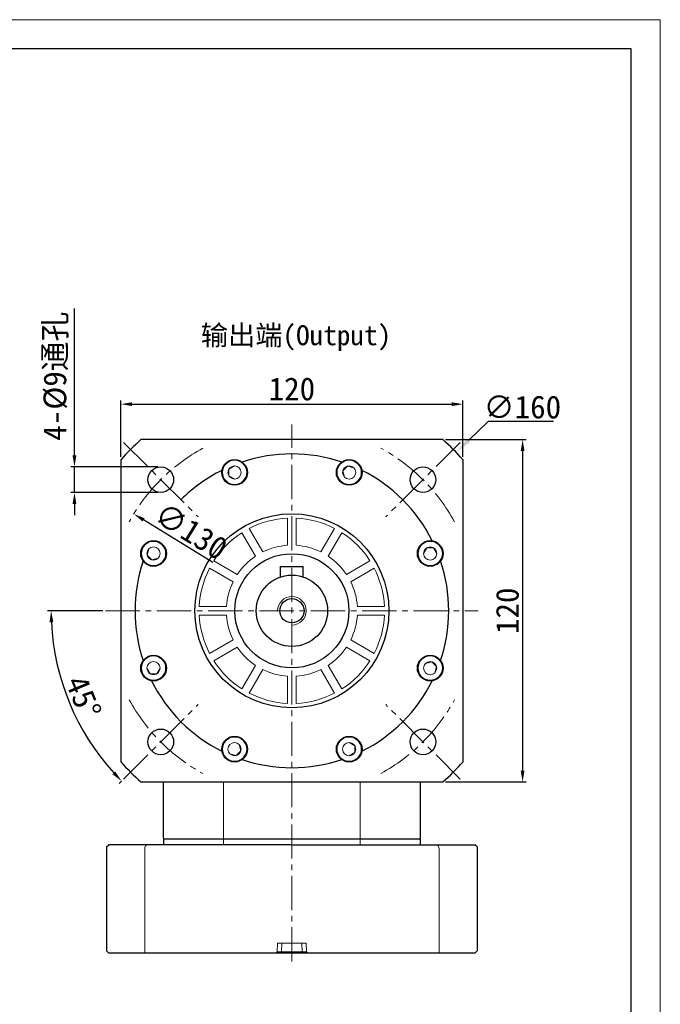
# Model space of a CAD drawing. Header units: millimetres. Extents: x 8988 to 9844, y -574 to 31.
# Tile 14 of 14: x 9620 to 9844, y -314 to 31. Entities that reach past the tile are written whole.
import ezdxf

# ---------------------------------------------------------------- set-up
doc = ezdxf.new("R2010")
doc.units = ezdxf.units.MM
doc.header["$PDSIZE"] = -5
doc.linetypes.add('点画线', pattern=[18, 12, -2, 2, -2])
doc.layers.get('0').update_dxf_attribs({"lineweight": 18})
doc.layers.get('Defpoints').update_dxf_attribs({"lineweight": 18})
for name, color, linetype, lineweight in [('7中心线层', 7, '点画线', 18), ('图框_外框线', 7, 'Continuous', 18), ('尺寸线层', 3, 'Continuous', 18), ('标注线', 7, 'Continuous', 18), ('粗实线', 7, 'Continuous', 40), ('细实线', 7, 'Continuous', 18)]:
    doc.layers.add(name, color=color, linetype=linetype, lineweight=lineweight)
doc.styles.add('工程字', font='txt')
doc.dimstyles.new('DIMSTYLE_17', dxfattribs={"dimtxt": 8, "dimasz": 12, "dimexe": 0.18, "dimexo": 1, "dimgap": 1, "dimtad": 1, "dimtih": 1, "dimtoh": 1, "dimdec": 3, "dimdsep": 46, "dimtxsty": 'Standard', "dimblk": '_CAXARROW', "dimcen": 0.09, "dimdle": 24, "dimadec": 0, "dimazin": 0, "dimtfac": 0.7, "dimtdec": 3, "dimtofl": 0, "dimtmove": 0, "dimatfit": 3, "dimfxl": 1, "dimtolj": 1, "dimarcsym": 0})
doc.dimstyles.new('ISO-25', dxfattribs={"dimtxt": 8, "dimasz": 4, "dimexe": 1.25, "dimexo": 1, "dimgap": 1.3, "dimtad": 1, "dimtxsty": '工程字', "dimcen": 2, "dimdle": 8, "dimadec": 0, "dimazin": 0, "dimtfac": 1, "dimtmove": 0, "dimatfit": 3, "dimfxl": 1, "dimarcsym": 0})

# ---------------------------------------------------------------- blocks, each defined once
blk = doc.blocks.new('*D92')
at = {"layer": 'Defpoints', "color": 0, "lineweight": 30}
for p in [(9775.25, -103.36), (9655.25, -122.88), (9775.25, -122.88)]:
    blk.add_point(p, dxfattribs=at)
at = {"layer": '尺寸线层', "color": 0, "lineweight": -2}
for p, q in [((9655.25, -121.88), (9655.25, -102.11)), ((9659.25, -103.36), (9771.25, -103.36)), ((9775.25, -121.88), (9775.25, -102.11))]:
    blk.add_line(p, q, dxfattribs=at)
at = {"layer": '尺寸线层', "color": 0, "lineweight": 30}
for points in [[(9659.25, -102.7), (9659.25, -104.03), (9655.25, -103.36)], [(9771.25, -104.03), (9771.25, -102.7), (9775.25, -103.36)]]:
    blk.add_solid(points, dxfattribs=at)
at = {"layer": '尺寸线层', "color": 0, "insert": (9715.25, -98.06), "char_height": 8, "attachment_point": 5, "style": '工程字'}
blk.add_mtext('120', dxfattribs=at)
blk = doc.blocks.new('*D93')
at = {"layer": 'Defpoints', "color": 0, "lineweight": 30}
for p in [(9768.17, -115.8), (9768.17, -235.8), (9796.15, -235.8)]:
    blk.add_point(p, dxfattribs=at)
at = {"layer": '尺寸线层', "color": 0, "lineweight": -2}
for p, q in [((9769.17, -115.8), (9797.4, -115.8)), ((9796.15, -119.8), (9796.15, -231.8)), ((9769.17, -235.8), (9797.4, -235.8))]:
    blk.add_line(p, q, dxfattribs=at)
at = {"layer": '尺寸线层', "color": 0, "lineweight": 30}
for points in [[(9796.82, -119.8), (9795.49, -119.8), (9796.15, -115.8)], [(9795.49, -231.8), (9796.82, -231.8), (9796.15, -235.8)]]:
    blk.add_solid(points, dxfattribs=at)
at = {"layer": '尺寸线层', "color": 0, "insert": (9790.85, -175.8), "char_height": 8, "attachment_point": 5, "rotation": 90, "style": '工程字'}
blk.add_mtext('120', dxfattribs=at)
blk = doc.blocks.new('*D94')
at = {"layer": 'Defpoints', "color": 0, "lineweight": 30}
for p in [(9649.92, -175.8), (9780.59, -175.8), (9633.72, -197.64), (9682.36, -208.69), (9656.23, -234.82)]:
    blk.add_point(p, dxfattribs=at)
at = {"layer": '尺寸线层', "color": 0, "lineweight": -2}
for p, q in [((9648.92, -175.8), (9629.59, -175.8)), ((9655.52, -235.53), (9654.68, -236.37))]:
    blk.add_line(p, q, dxfattribs=at)
blk.add_arc((9715.25, -175.8), 84.41, 182.7153, 222.2847, dxfattribs=at)
at = {"layer": '尺寸线层', "color": 0, "lineweight": 30}
for points in [[(9631.6, -179.78), (9630.27, -179.81), (9630.84, -175.8)], [(9652.32, -233.05), (9653.29, -232.13), (9655.57, -235.48)]]:
    blk.add_solid(points, dxfattribs=at)
at = {"layer": '尺寸线层', "color": 0, "insert": (9642.16, -206.07), "char_height": 8, "attachment_point": 5, "rotation": 292.5, "style": '工程字'}
blk.add_mtext('45%%d', dxfattribs=at)
blk = doc.blocks.new('_CAXARROW')
blk.add_hatch(color=0).paths.add_polyline_path([(0, 0), (-1, 0.125), (-1, -0.125)], flags=0)
blk = doc.blocks.new('*D105')
at = {"layer": 'Defpoints', "color": 0, "lineweight": 30}
for p in [(9772.85, -120.27), (9657.66, -231.32)]:
    blk.add_point(p, dxfattribs=at)
at = {"layer": '尺寸线层', "color": 0, "lineweight": -2}
for p, q in [((9784.1, -109.43), (9777.17, -116.11)), ((9807.04, -109.43), (9784.1, -109.43)), ((9715.16, -175.8), (9715.34, -175.8)), ((9715.25, -175.89), (9715.25, -175.71))]:
    blk.add_line(p, q, dxfattribs=at)
at = {"layer": '尺寸线层', "color": 0, "lineweight": -2, "xscale": 6, "yscale": 6, "zscale": 6, "rotation": 223.9521305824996}
blk.add_blockref('_CAXARROW', (9772.85, -120.27), dxfattribs=at)
at = {"layer": '尺寸线层', "color": 0, "lineweight": 25, "insert": (9796.07, -104.43), "char_height": 8, "attachment_point": 5, "style": '工程字'}
blk.add_mtext('\\A1;∅160', dxfattribs=at)
blk = doc.blocks.new('_FILLED')
at = {"linetype": 'ByBlock'}
blk.add_hatch(color=0, dxfattribs=at).paths.add_polyline_path([(0, 0), (-1, 0.133), (-1, -0.133)], flags=0)
blk = doc.blocks.new('*D106')
at = {"layer": 'Defpoints', "color": 0, "lineweight": 30}
for p in [(9639.03, -125.33), (9669.29, -125.33), (9669.29, -134.33)]:
    blk.add_point(p, dxfattribs=at)
at = {"layer": '尺寸线层', "color": 0, "lineweight": -2}
for p, q in [((9639.03, -121.33), (9639.03, -69.86)), ((9668.29, -125.33), (9637.78, -125.33)), ((9639.03, -134.33), (9639.03, -125.33)), ((9668.29, -134.33), (9637.78, -134.33)), ((9639.03, -138.33), (9639.03, -142.33))]:
    blk.add_line(p, q, dxfattribs=at)
at = {"layer": '尺寸线层', "color": 0, "lineweight": 30}
for points in [[(9638.36, -121.33), (9639.7, -121.33), (9639.03, -125.33)], [(9639.7, -138.33), (9638.36, -138.33), (9639.03, -134.33)]]:
    blk.add_solid(points, dxfattribs=at)
at = {"layer": '尺寸线层', "color": 0, "insert": (9632.59, -93.6), "char_height": 8, "attachment_point": 5, "rotation": 90, "style": '工程字'}
blk.add_mtext('4-%%c9通孔', dxfattribs=at)
blk = doc.blocks.new('*D107')
at = {"layer": 'Defpoints', "color": 0, "lineweight": 30}
for p in [(9659.83, -141.83), (9770.68, -209.76)]:
    blk.add_point(p, dxfattribs=at)
at = {"layer": '尺寸线层', "color": 0, "lineweight": -2}
blk.add_line((9687.58, -158.84), (9663.24, -143.92), dxfattribs=at)
at = {"layer": '尺寸线层', "color": 0, "lineweight": 30}
blk.add_solid([(9663.59, -143.36), (9662.89, -144.49), (9659.83, -141.83)], dxfattribs=at)
at = {"layer": '尺寸线层', "color": 0, "insert": (9679.89, -147.91), "char_height": 8, "attachment_point": 5, "rotation": 328.5011, "style": '工程字'}
blk.add_mtext('∅130', dxfattribs=at)

msp = doc.modelspace()

# ---------------------------------------------------------------- linework, layer by layer
at = {"linetype": 'Continuous', "lineweight": 15}
for p, q in [((9670.2549, -255.4958), (9670.2549, -235.7958)), ((9691.2549, -235.7958), (9691.2549, -255.4958)), ((9739.2549, -255.4958), (9739.2549, -235.7958)), ((9760.2549, -235.7958), (9760.2549, -255.4958))]:
    msp.add_line(p, q, dxfattribs=at)
at = {"color": 7, "linetype": 'Continuous', "lineweight": 15}
for p, q in [((9691.2549, -235.7958), (9691.2549, -257.7958)), ((9739.2549, -257.7958), (9739.2549, -235.7958)), ((9710.0976, -295.2972), (9710.2549, -292.2958)), ((9710.2549, -292.2958), (9720.2549, -292.2958)), ((9711.7528, -292.2958), (9711.5955, -295.2972)), ((9718.9142, -295.2972), (9718.7569, -292.2958)), ((9720.2549, -292.2958), (9720.4122, -295.2972)), ((9709.5721, -295.7958), (9710.0976, -295.2972)), ((9711.5955, -295.2972), (9711.5955, -295.7958)), ((9711.5955, -295.2972), (9718.9142, -295.2972)), ((9718.9142, -295.7958), (9711.5955, -295.7958)), ((9718.9142, -295.2972), (9718.9142, -295.7958)), ((9720.4122, -295.2972), (9720.9376, -295.7958))]:
    msp.add_line(p, q, dxfattribs=at)
at = {"color": 2, "linetype": 'Continuous', "lineweight": 15}
for p, q in [((9691.8992, -255.7958), (9670.2549, -255.7958)), ((9738.6106, -255.7958), (9691.8992, -255.7958))]:
    msp.add_line(p, q, dxfattribs=at)
at = {"extrusion": (0, 0, -1)}
msp.add_ellipse((9664.604, -259.2958), major_axis=(0, 1.5), ratio=0.6327902, start_param=4.73856892, end_param=6.28318531, dxfattribs=at)
msp.add_ellipse((9765.9058, -259.2958), major_axis=(0, 1.5), ratio=0.6327902, start_param=4.73856892, end_param=6.28318531)
at = {"color": 7, "linetype": 'Continuous', "lineweight": 15}
for points, knots in [([(9711.5955, -295.7958), (9711.3684, -295.7958), (9710.9075, -295.7958), (9710.296, -295.7958), (9709.8373, -295.7958), (9709.6077, -295.7958), (9709.5817, -295.7958), (9709.5721, -295.7958)], [0, 0, 0, 0, 0.21546731, 0.43727138, 0.65568237, 0.87376265, 1, 1, 1, 1]), ([(9710.0976, -295.2972), (9710.1137, -295.3028), (9710.146, -295.3139), (9710.4028, -295.3209), (9710.7812, -295.3195), (9711.2027, -295.3107), (9711.4825, -295.3011), (9711.5955, -295.2972)], [0, 0, 0, 0, 0.21443892, 0.42892313, 0.64242707, 0.85556261, 1, 1, 1, 1]), ([(9718.9142, -295.2972), (9719.0826, -295.3028), (9719.4193, -295.3139), (9719.8682, -295.3209), (9720.2062, -295.3195), (9720.3867, -295.3107), (9720.4048, -295.3011), (9720.4122, -295.2972)], [0, 0, 0, 0, 0.21443951, 0.42892154, 0.64242608, 0.85556221, 1, 1, 1, 1]), ([(9720.9376, -295.7958), (9720.9119, -295.7958), (9720.8603, -295.7958), (9720.4985, -295.7958), (9719.9719, -295.7958), (9719.4095, -295.7958), (9719.0473, -295.7958), (9718.9142, -295.7958)], [0, 0, 0, 0, 0.21847016, 0.43694483, 0.65536217, 0.87343853, 1, 1, 1, 1])]:
    msp.add_open_spline(points, degree=3, knots=knots, dxfattribs=at)
at = {"layer": '7中心线层'}
for p, q in [((9715.2549, -298.6861), (9715.2549, -110.4578)), ((9656.2293, -116.7703), (9682.3566, -142.8975)), ((9774.2804, -116.7703), (9748.1532, -142.8975)), ((9649.9169, -175.7958), (9780.5929, -175.7958)), ((9656.2293, -234.8214), (9682.3566, -208.6942)), ((9774.2804, -234.8214), (9748.1532, -208.6942))]:
    msp.add_line(p, q, dxfattribs=at)
for start, end in [(118.659674, 151.340326), (28.659674, 61.340326), (208.659674, 241.340326), (298.659674, 331.340326)]:
    msp.add_arc((9715.2549, -175.7958), 65, start, end, dxfattribs=at)
at = {"layer": '图框_外框线', "color": 3}
msp.add_lwpolyline([(8988.3788, -573.9473), (9844.4339, -573.9473), (9844.4339, 31.406), (8988.3788, 31.406)], close=True, dxfattribs=at)
at = {"layer": '图框_外框线', "color": 3, "lineweight": 25}
msp.add_lwpolyline([(9039.3345, -563.7562), (9834.2428, -563.7562), (9834.2428, 21.2148), (9039.3345, 21.2148)], close=True, dxfattribs=at)
at = {"layer": '标注线'}
for p, q in [((9663.6552, -259.2565), (9663.6552, -295.7958)), ((9766.8546, -259.2565), (9766.8546, -295.7958))]:
    msp.add_line(p, q, dxfattribs=at)
at = {"layer": '粗实线', "lineweight": 30}
for p, q in [((9768.1699, -115.7958), (9662.3399, -115.7958)), ((9655.2549, -122.8808), (9655.2549, -228.7109)), ((9775.2549, -228.7109), (9775.2549, -122.8808)), ((9711.2549, -163.9531), (9711.2549, -160.2958)), ((9711.2549, -160.2958), (9719.2549, -160.2958)), ((9719.2549, -163.9531), (9719.2549, -160.2958)), ((9662.3399, -235.7958), (9768.1699, -235.7958)), ((9650.2549, -258.5958), (9651.0549, -257.7958)), ((9650.2549, -258.5958), (9650.2549, -294.9958)), ((9715.2549, -257.7958), (9651.0549, -257.7958)), ((9670.2549, -255.7958), (9670.2549, -257.7958)), ((9670.2549, -255.7958), (9670.2549, -257.7958)), ((9670.2549, -255.7958), (9670.2549, -257.7958)), ((9715.2549, -257.7958), (9779.4549, -257.7958)), ((9760.2549, -255.7958), (9760.2549, -257.7958)), ((9780.2549, -258.5958), (9779.4549, -257.7958)), ((9780.2549, -258.5958), (9780.2549, -294.9958)), ((9650.2549, -294.9958), (9651.0549, -295.7958)), ((9779.4549, -295.7958), (9651.0549, -295.7958)), ((9780.2549, -294.9958), (9779.4549, -295.7958))]:
    msp.add_line(p, q, dxfattribs=at)
at = {"layer": '粗实线', "linetype": 'Continuous', "lineweight": 30}
for p, q in [((9670.2549, -255.4958), (9670.2549, -235.7958)), ((9760.2549, -235.7958), (9760.2549, -255.4958)), ((9670.2549, -255.4958), (9670.2549, -255.7958)), ((9760.2549, -255.7958), (9670.2549, -255.7958)), ((9760.2549, -255.7958), (9738.6106, -255.7958)), ((9760.2549, -255.7958), (9760.2549, -255.4958))]:
    msp.add_line(p, q, dxfattribs=at)
at = {"layer": '粗实线', "lineweight": 30}
for centre, radius in [((9695.164, -127.2922), 4.5), ((9735.3458, -127.2922), 4.5), ((9669.2929, -129.8339), 4.5), ((9761.2168, -129.8339), 4.5), ((9715.2549, -175.7958), 34), ((9666.7512, -155.705), 4.5), ((9763.7586, -155.705), 4.5), ((9715.2549, -175.7958), 20), ((9715.2549, -175.7958), 12.5), ((9715.2549, -175.7958), 4.25), ((9666.7512, -195.8867), 4.5), ((9763.7586, -195.8867), 4.5), ((9669.2929, -221.7578), 4.5), ((9761.2168, -221.7578), 4.5), ((9695.164, -224.2995), 4.5), ((9735.3458, -224.2995), 4.5)]:
    msp.add_circle(centre, radius, dxfattribs=at)
for radius, start, end in [(80, 131.409622, 138.590378), (80, 41.409622, 48.590378), (55, 71.490395, 108.509605), (55, 116.490395, 135), (55, 26.490395, 63.509605), (55, 161.490395, 198.509605), (55, 341.490395, 18.509605), (55, 206.490395, 243.509605), (55, 296.490395, 333.509605), (80, 221.409622, 228.590378), (55, 251.490395, 288.509605), (80, 311.409622, 318.590378)]:
    msp.add_arc((9715.2549, -175.7958), radius, start, end, dxfattribs=at)
at = {"layer": '细实线', "lineweight": 18}
for p, q in [((9713.7549, -152.8448), (9713.7549, -143.3305)), ((9716.7549, -152.8448), (9716.7549, -143.3305)), ((9705.0784, -155.1697), (9700.3212, -146.93)), ((9725.4314, -155.1697), (9730.1885, -146.93)), ((9702.4803, -156.6697), (9697.7232, -148.43)), ((9728.0294, -156.6697), (9732.7866, -148.43)), ((9696.1287, -163.0213), (9687.8891, -158.2641)), ((9734.3811, -163.0213), (9742.6207, -158.2641)), ((9694.6287, -165.6194), (9686.3891, -160.8622)), ((9735.8811, -165.6194), (9744.1207, -160.8622)), ((9692.3039, -174.2958), (9682.7895, -174.2958)), ((9738.2059, -174.2958), (9747.7203, -174.2958)), ((9692.3039, -177.2958), (9682.7895, -177.2958)), ((9738.2059, -177.2958), (9747.7203, -177.2958)), ((9694.6287, -185.9723), (9686.3891, -190.7295)), ((9735.8811, -185.9723), (9744.1207, -190.7295)), ((9696.1287, -188.5704), (9687.8891, -193.3276)), ((9734.3811, -188.5704), (9742.6207, -193.3276)), ((9702.4803, -194.922), (9697.7232, -203.1617)), ((9705.0784, -196.422), (9700.3212, -204.6617)), ((9725.4314, -196.422), (9730.1885, -204.6617)), ((9728.0294, -194.922), (9732.7866, -203.1617)), ((9713.7549, -208.2612), (9713.7549, -198.7469)), ((9713.7549, -198.7469), (9713.7549, -208.2612)), ((9716.7549, -208.2612), (9716.7549, -198.7469)), ((9716.7549, -198.7469), (9716.7549, -208.2612))]:
    msp.add_line(p, q, dxfattribs=at)
for points in [[(9695.164, -129.6022), (9693.164, -128.4475), (9693.164, -126.1369), (9695.164, -124.9822)], [(9733.7123, -128.9256), (9733.1146, -126.6949), (9734.7485, -125.061), (9736.9792, -125.6587)], [(9668.3846, -157.3384), (9666.1539, -157.9361), (9664.5201, -156.3022), (9665.1178, -154.0715)], [(9761.4486, -155.705), (9762.6033, -153.705), (9764.9139, -153.705), (9766.0686, -155.705)], [(9669.0612, -195.8867), (9667.9065, -197.8867), (9665.5959, -197.8867), (9664.4412, -195.8867)], [(9762.1251, -194.2533), (9764.3559, -193.6556), (9765.9897, -195.2894), (9765.392, -197.5201)], [(9696.7974, -222.6661), (9697.3951, -224.8968), (9695.7613, -226.5306), (9693.5306, -225.9329)], [(9735.3458, -221.9895), (9737.3458, -223.1442), (9737.3458, -225.4548), (9735.3458, -226.6095)]]:
    msp.add_lwpolyline(points, dxfattribs=at)
for centre, radius in [((9695.164, -127.2922), 4.25), ((9735.3458, -127.2922), 4.25), ((9695.164, -127.2922), 2.31), ((9735.3458, -127.2922), 2.31), ((9666.7512, -155.705), 4.25), ((9763.7586, -155.705), 4.25), ((9666.7512, -155.705), 2.31), ((9763.7586, -155.705), 2.31), ((9666.7512, -195.8867), 4.25), ((9763.7586, -195.8867), 4.25), ((9666.7512, -195.8867), 2.31), ((9763.7586, -195.8867), 2.31), ((9695.164, -224.2995), 4.25), ((9735.3458, -224.2995), 4.25), ((9695.164, -224.2995), 2.31), ((9735.3458, -224.2995), 2.31)]:
    msp.add_circle(centre, radius, dxfattribs=at)
for radius, start, end in [(32.5, 92.64536, 117.35464), (32.5, 62.64536, 87.35464), (32.5, 122.64536, 147.35464), (32.5, 32.64536, 57.35464), (23, 93.739335, 116.260665), (23, 63.739335, 86.260665), (23, 123.739335, 146.260665), (23, 33.739335, 56.260665), (32.5, 152.64536, 177.35464), (32.5, 2.64536, 27.35464), (23, 153.739335, 176.260665), (23, 3.739335, 26.260665), (32.5, 182.64536, 207.35464), (23, 183.739335, 206.260665), (23, 333.739335, 356.260665), (32.5, 332.64536, 357.35464), (23, 213.739335, 236.260665), (23, 303.739335, 326.260665), (32.5, 212.64536, 237.35464), (23, 243.739335, 266.260665), (23, 273.739335, 296.260665), (32.5, 302.64536, 327.35464), (32.5, 242.64536, 267.35464), (32.5, 272.64536, 297.35464)]:
    msp.add_arc((9715.2549, -175.7958), radius, start, end, dxfattribs=at)
at = {"layer": '细实线', "color": 0}
msp.add_arc((9715.2549, -175.7958), 5, 270, 180, dxfattribs=at)

# ---------------------------------------------------------------- texts
at = {"layer": '标注线', "color": 0, "insert": (9683.3282, -75.7055), "char_height": 7, "width": 75.152705, "attachment_point": 1}
msp.add_mtext('{\\fKaiTi_GB2312|b0|i0|c134|p49;输出端(Output)}', dxfattribs=at)

# ---------------------------------------------------------------- dimensions: what is measured, and where the dimension line sits
at = {"layer": '尺寸线层'}
dim = msp.add_linear_dim(base=(9639.0312, -125.3339), p1=(9669.2929, -134.3339), p2=(9669.2929, -125.3339), angle=90, text='4-%%c<>通孔', dimstyle='ISO-25', override={"dimtxt": 8, "dimtxsty": '工程字'}, dxfattribs=at)
dim.commit()
dim.dimension.update_dxf_attribs({"geometry": '*D106', "text_midpoint": (9632.5916, -93.5981)})
dim = msp.add_linear_dim(base=(9775.2549, -103.3634), p1=(9655.2549, -122.8808), p2=(9775.2549, -122.8808), dimstyle='ISO-25', override={"dimexo": 1, "dimtxsty": '工程字'}, dxfattribs=at)
dim.commit()
dim.dimension.update_dxf_attribs({"geometry": '*D92', "text_midpoint": (9715.2549, -98.0634)})
at = {"layer": '尺寸线层', "lineweight": 25}
dim = msp.add_diameter_dim_2p(p1=(9657.6613, -231.3204), p2=(9772.8485, -120.2713), dimstyle='DIMSTYLE_17', override={"dimasz": 6, "dimtxsty": '工程字', "dimtol": 0, "dimldrblk": '_FILLED'}, dxfattribs=at)
dim.commit()
dim.dimension.update_dxf_attribs({"geometry": '*D105', "text_midpoint": (9796.0685, -109.4274), "dimtype": 163})
at = {"layer": '尺寸线层'}
dim = msp.add_linear_dim(base=(9796.1549, -235.7958), p1=(9768.1699, -115.7958), p2=(9768.1699, -235.7958), angle=90, dimstyle='ISO-25', override={"dimexo": 1, "dimtxsty": '工程字'}, dxfattribs=at)
dim.commit()
dim.dimension.update_dxf_attribs({"geometry": '*D93', "text_midpoint": (9790.8549, -175.7958)})
dim = msp.add_diameter_dim_2p(p1=(9770.6771, -209.7572), p2=(9659.8326, -141.8345), dimstyle='ISO-25', override={"dimtxsty": '工程字'}, dxfattribs=at)
dim.commit()
dim.dimension.update_dxf_attribs({"geometry": '*D107', "text_midpoint": (9677.1176, -152.4263), "dimtype": 163})
dim = msp.add_angular_dim_2l(base=(9633.7182, -197.6435), line1=((9649.9169, -175.7958), (9780.5929, -175.7958)), line2=((9656.2293, -234.8214), (9682.3566, -208.6942)), dimstyle='ISO-25', override={"dimexo": 1, "dimtxsty": '工程字'}, dxfattribs=at)
dim.commit()
dim.dimension.update_dxf_attribs({"geometry": '*D94', "text_midpoint": (9642.164, -206.0711)})

doc.saveas('drawing.dxf')
